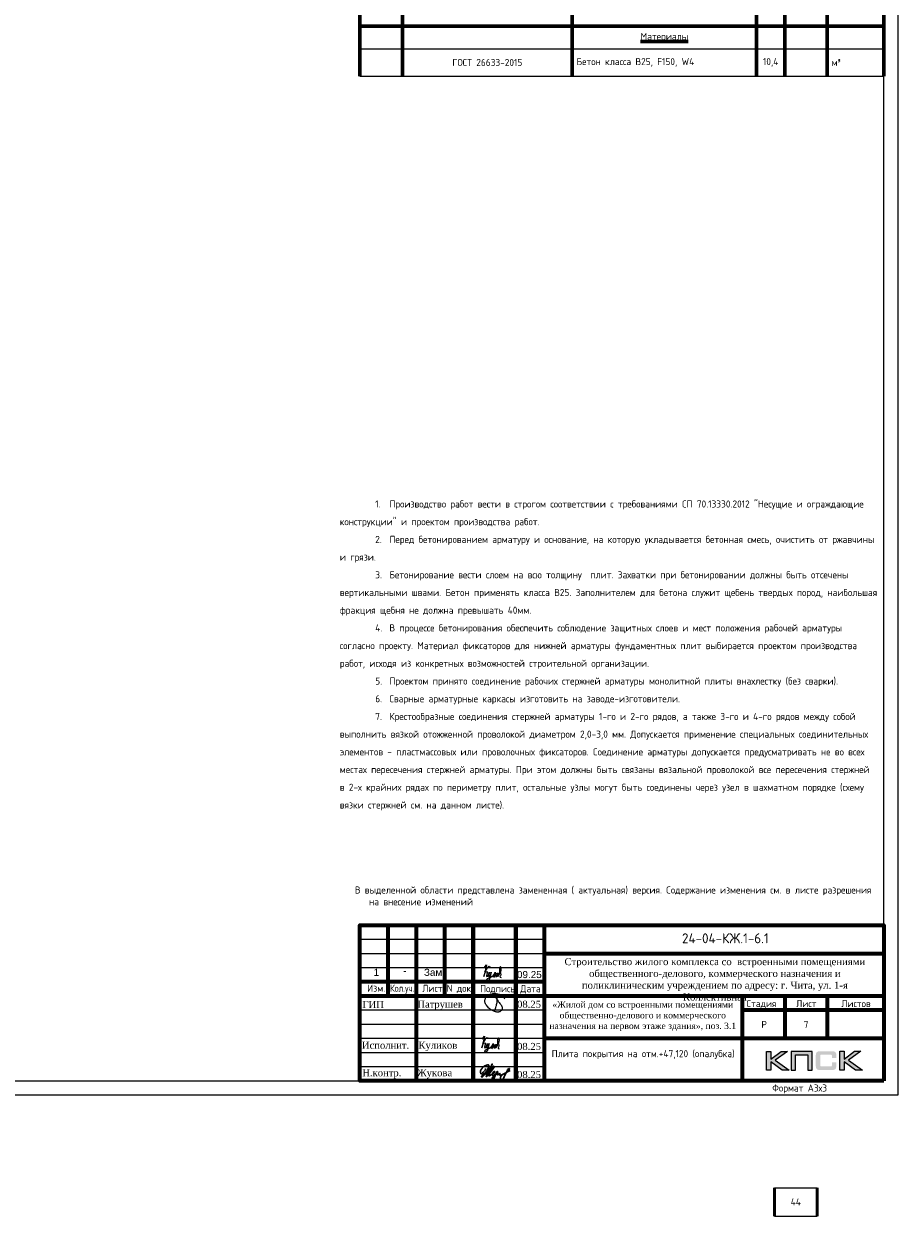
# Model space of a CAD drawing. Header units: millimetres. Extents: x -5898314 to 1055204, y -720802 to 1562611.
# Tile 143 of 256: x -138767 to -107908, y -115544 to -73448. Entities that reach past the tile are written whole.
import ezdxf
from ezdxf.enums import TextEntityAlignment as Align

# ---------------------------------------------------------------- set-up
doc = ezdxf.new("R2010")
doc.units = ezdxf.units.MM
for name, color, linetype in [('PDF7_Text', 7, 'Continuous'), ('PDF8_Text', 7, 'Continuous'), ('Рамка печать', 7, 'Continuous'), ('ТОЛСТЫЕ_ОСНОВНЫЕ', 6, 'Continuous')]:
    doc.layers.add(name, color=color, linetype=linetype)
for name, color, linetype, lineweight in [('Выноски', 20, 'Continuous', 20), ('Каркасы ригель', 3, 'Continuous', 0), ('Основная 0.6', 142, 'Continuous', 60), ('Размерная линия_ общее', 7, 'Continuous', 25), ('РАЗМЕРЫ', 1, 'Continuous', 9), ('Рамка', 7, 'Continuous', 70), ('Текст', 7, 'Continuous', 25), ('ТОНКИЕ', 7, 'Continuous', 9)]:
    doc.layers.add(name, color=color, linetype=linetype, lineweight=lineweight)
doc.styles.add('GOST-2.304_Type-B', font='GOST_Common.ttf')
doc.styles.add('PDF Times New Roman', font='times.ttf')
doc.styles.get("Standard").update_dxf_attribs({"font": 'arial.ttf'})
doc.styles.add('style1', font='GOST_Common.ttf', dxfattribs={"height": 500})
doc.styles.add('ГОСТ', font='GOST_Common.ttf')
doc.dimstyles.new('СПДС', dxfattribs={"dimscale": 100, "dimtxt": 2.5, "dimasz": 2, "dimexe": 1.25, "dimexo": 0, "dimtad": 1, "dimdec": 0, "dimrnd": 5, "dimtxsty": 'GOST-2.304_Type-B', "dimblk": 'ARCHTICK', "dimcen": 2.5, "dimdle": 2, "dimclrd": 1, "dimclre": 1, "dimclrt": 1, "dimadec": 0, "dimazin": 2, "dimtfac": 0.75, "dimtdec": 0, "dimtmove": 1, "dimatfit": 3, "dimfxl": 1, "dimtfillclr": 256, "dimtolj": 1, "dimarcsym": 1})

# ---------------------------------------------------------------- blocks, each defined once
blk = doc.blocks.new('*U1581')
at = {"layer": 'ТОЛСТЫЕ_ОСНОВНЫЕ'}
for p, q in [((8, 5), (8, 90)), ((8, 90), (20, 90)), ((13, 5), (13, 90)), ((8, 65), (20, 65)), ((8, 30), (20, 30)), ((20, 5), (8, 5))]:
    blk.add_line(p, q, dxfattribs=at)
at = {"layer": 'ТОЛСТЫЕ_ОСНОВНЫЕ', "color": 6}
blk.add_lwpolyline([(20, 5), (886, 5), (886, 415), (20, 415)], close=True, dxfattribs=at)
at = {"layer": 'ТОНКИЕ'}
blk.add_lwpolyline([(0, 0), (891, 0), (891, 420), (0, 420)], close=True, dxfattribs=at)
at = {"layer": 'Текст', "style": 'style1'}
for s, p in [('Взам.инв.№', (10.5, 77.5)), ('Подпись и дата', (10.5, 50.93)), ('Инв.№ подл.', (10.5, 18.93))]:
    blk.add_text(s, height=3, rotation=90, dxfattribs=at).set_placement(p, align=Align.MIDDLE)
blk.add_text('Формат А3х3', height=2.5, dxfattribs=at).set_placement((846.57, 1.2))
blk = doc.blocks.new('11')
at = {"layer": 'Выноски'}
for p, q in [((47885, 66608), (47944, 66700)), ((47944, 66700), (47962, 66737)), ((47962, 66737), (47989, 66781)), ((47989, 66781), (48016, 66806)), ((48016, 66806), (48038, 66823)), ((48038, 66823), (48060, 66786)), ((48060, 66786), (48058, 66769))]:
    blk.add_line(p, q, dxfattribs=at)
blk.add_lwpolyline([(47863, 66761), (47937, 66865), (47843, 66458), (47885, 66564), (47905, 66616), (47954, 66628), (47979, 66606), (47957, 66539), (47937, 66487), (47947, 66458), (47991, 66470), (48051, 66611), (48041, 66569), (48023, 66505), (48023, 66448), (48065, 66448), (48090, 66529), (48110, 66608), (48043, 66369), (47972, 66275), (47954, 66344), (47991, 66389), (48078, 66431), (48142, 66470), (48154, 66441), (48204, 66512), (48246, 66606), (48209, 66455), (48204, 66418), (48295, 66574), (48265, 66463), (48265, 66455), (48312, 66453), (48342, 66529), (48347, 66584), (48337, 66465), (48349, 66453), (48401, 66569), (48443, 66616), (48461, 66678), (48466, 66727), (48436, 66811), (48399, 66754), (48399, 66618), (48389, 66549), (48374, 66507), (48416, 66564), (48441, 66576), (48451, 66524), (48433, 66482), (48419, 66453), (48424, 66428), (48458, 66421)], dxfattribs=at)
blk = doc.blocks.new('яяя')
at = {"lineweight": 30}
for points in [[(345424, 110432), (345425, 110410), (345424, 110397), (345417, 110379), (345406, 110350), (345390, 110319), (345357, 110275), (345310, 110221), (345265, 110176), (345198, 110110), (345161, 110077), (345133, 110066), (345116, 110066), (345102, 110075), (345090, 110091), (345082, 110115), (345074, 110146), (345066, 110182), (345064, 110206), (345067, 110234), (345077, 110278), (345095, 110320), (345114, 110361), (345134, 110395), (345159, 110428), (345195, 110469), (345228, 110506), (345284, 110560), (345331, 110595), (345379, 110625), (345435, 110648), (345486, 110670), (345532, 110686), (345573, 110696), (345605, 110698), (345621, 110695), (345635, 110687), (345648, 110671), (345656, 110649), (345659, 110625), (345659, 110583), (345656, 110553), (345647, 110523), (345635, 110489), (345387, 110033), (345349, 109985), (345311, 109948), (345247, 109889), (345209, 109858), (345192, 109844), (345180, 109837), (345157, 109833), (345150, 109835), (345140, 109842), (345135, 109856), (345138, 109881), (345148, 109892), (345183, 109930), (345267, 110024), (345343, 110105), (345455, 110213), (345617, 110343), (345775, 110456), (345811, 110526), (345838, 110607), (345890, 110740), (345902, 110771), (345698, 110295), (345672, 110226), (345626, 110132), (345572, 110032), (345518, 109953), (345481, 109918), (345497, 110001), (345567, 110147), (345655, 110301), (345760, 110442)], [(345481, 109918), (345476, 109896), (345475, 109874), (345485, 109861), (345506, 109866), (345539, 109891), (345632, 109983), (345968, 110450), (346022, 110527), (346029, 110560), (346027, 110579), (346026, 110590), (346010, 110605), (345993, 110609), (345975, 110601), (345962, 110584), (345954, 110562), (345857, 110421), (345783, 110292), (345741, 110183), (345701, 110079), (345665, 109985), (345660, 109952), (345666, 109929), (345669, 109915), (345682, 109910), (345702, 109914), (345735, 109941), (345846, 110007), (346065, 110160), (346075, 110193), (346070, 110217), (346066, 110236), (346052, 110241), (346030, 110241), (346007, 110228), (345978, 110203), (345960, 110164), (345892, 110010), (345895, 109986), (345904, 109966), (345925, 109964), (345969, 109968), (346045, 110000), (346218, 110114), (346261, 110154), (346280, 110184), (346282, 110210), (346278, 110225), (346263, 110229), (346241, 110222), (346220, 110198), (346162, 110049), (345989, 109904), (345932, 109849), (345906, 109805), (345891, 109739), (345890, 109690), (345899, 109652), (345924, 109647), (345956, 109655), (345980, 109674), (346058, 109838), (346158, 110046), (346261, 110098), (346314, 110120), (346292, 110079), (346269, 110036), (346261, 110008), (346267, 109998), (346293, 109998), (346363, 110039), (346445, 110095), (346421, 110068), (346414, 110040), (346407, 110011), (346416, 109990), (346466, 109972), (346509, 109977), (346574, 109984), (347172, 110293)], [(346586, 109971), (346543, 109917), (346509, 109873), (346489, 109825), (346475, 109767), (346472, 109710), (346478, 109675), (346485, 109641), (346501, 109621), (346517, 109602), (346542, 109589), (346568, 109592), (346605, 109620), (346680, 109731), (346736, 109842), (346865, 110115), (346962, 110290), (346969, 110318), (346979, 110360), (347013, 110403), (347056, 110434), (347091, 110450), (347109, 110450), (347121, 110434), (347115, 110405), (347072, 110355), (347012, 110307), (346924, 110222)]]:
    blk.add_lwpolyline(points, dxfattribs=at)
blk = doc.blocks.new('Патрушев')
at = {"color": 5, "lineweight": 25}
blk.add_lwpolyline([(58.5, -35.1), (59.7, -32), (60.2, -29.8), (60.5, -28.8), (60.8, -27.6), (61.1, -26.3), (61.4, -24.7), (61.6, -23), (61.8, -21.6), (61.8, -20.5), (61.7, -19.5), (61.5, -18.6), (61.3, -17.9), (61, -17.3), (60.6, -16.9), (60.5, -16.7), (60.4, -16.6), (60.3, -16.5), (60, -16.4), (59.7, -16.4), (59.6, -16.4), (59.4, -16.5), (59.3, -16.7), (59.3, -17), (59.4, -17.1), (61.8, -21), (63.1, -22.9), (63.7, -23.6), (64.5, -24.6), (65.5, -25.9), (66.4, -27.1), (66.9, -27.7), (67.4, -28.4), (67.7, -28.9), (68, -29.5), (68.4, -30.4), (68.7, -31), (68.8, -31.7), (68.9, -32.2), (68.9, -32.7), (68.9, -33.3), (68.8, -33.8), (68.6, -34.6), (68.3, -35.2), (67.9, -35.7), (67.6, -36.2), (66.9, -36.8), (66.4, -37.1), (65.9, -37.5), (65.3, -37.9), (64.8, -38.1), (64.1, -38.3), (63.6, -38.4), (62.5, -38.5), (61.6, -38.5), (60.9, -38.4), (60.1, -38.3), (59.3, -38), (58.4, -37.7), (57.7, -37.5), (56.6, -37.3), (55.9, -36.9), (54.9, -36.3), (53.8, -35.7), (53.1, -35.2), (52.2, -34.7), (51.3, -34.1), (50.1, -33.3), (49.1, -32.3), (48, -31.1), (47.1, -29.9), (46.1, -28.7), (45.2, -27.6), (44.7, -26.5), (44.3, -25.1), (44, -24.3), (44, -23.3), (43.9, -22.5), (44, -21.5), (44.2, -20.6), (44.5, -20), (44.7, -19.1), (45, -18.2), (45.5, -17.4), (45.8, -16.9), (46.4, -16.1), (47, -15.5), (47.8, -14.8), (48.6, -14.3), (49.4, -13.8), (50.5, -13.3), (51.6, -12.9), (52.7, -12.5), (54.2, -12.1), (55.4, -11.9), (56.9, -11.8), (58.3, -11.8), (59.6, -11.9), (61, -12.1), (62.7, -12.4), (64.5, -12.9), (66.2, -13.6), (67.6, -14.3), (68.9, -15.1), (70, -16.3), (71.1, -17.5), (71.7, -18.3), (72.3, -19.3)], dxfattribs=at)
blk = doc.blocks.new('A$Cd09756da')
at = {"layer": 'Рамка печать', "lineweight": 20}
h = blk.add_hatch(color=0, dxfattribs=at)
h.paths.add_polyline_path([(-3400, 1040), (-3624, 1040), (-3991, 764), (-3991, 1040), (-4146, 1040), (-4146, 378), (-3991, 378), (-3991, 669), (-3594, 378), (-3346, 378), (-3840, 728)])
h.paths.add_polyline_path([(-3122, 915), (-2683, 915), (-2683, 378), (-2529, 378), (-2529, 1040), (-2693, 1040), (-3276, 1040), (-3276, 883), (-3276, 378), (-3122, 378)])
h.paths.add_polyline_path([(-1408, 1043), (-1563, 1043), (-1563, 380), (-1408, 380), (-1408, 672), (-1011, 380), (-763, 380), (-1257, 731), (-817, 1043), (-1041, 1043), (-1408, 767)])
blk.add_hatch(color=204, dxfattribs=at).paths.add_polyline_path([(-1693, 970), (-1695, 977), (-1697, 983), (-1701, 989), (-1704, 996), (-1708, 1000), (-1712, 1005), (-1716, 1010), (-1720, 1014), (-1725, 1017), (-1731, 1021), (-1737, 1025), (-1744, 1028), (-1750, 1030), (-1758, 1033), (-1765, 1035), (-1783, 1038), (-1802, 1041), (-1823, 1043), (-1846, 1043), (-2242, 1043), (-2265, 1043), (-2285, 1041), (-2305, 1038), (-2322, 1035), (-2330, 1032), (-2338, 1030), (-2344, 1028), (-2351, 1024), (-2357, 1021), (-2363, 1017), (-2368, 1014), (-2372, 1010), (-2376, 1005), (-2380, 1000), (-2384, 996), (-2387, 989), (-2390, 983), (-2393, 976), (-2396, 970), (-2398, 962), (-2401, 946), (-2404, 928), (-2406, 908), (-2406, 887), (-2406, 538), (-2406, 516), (-2404, 496), (-2401, 478), (-2398, 461), (-2396, 454), (-2393, 447), (-2390, 440), (-2387, 434), (-2384, 429), (-2380, 423), (-2376, 419), (-2372, 414), (-2368, 410), (-2362, 406), (-2357, 403), (-2351, 399), (-2344, 396), (-2337, 394), (-2330, 391), (-2322, 389), (-2305, 385), (-2285, 383), (-2264, 381), (-2242, 380), (-1846, 380), (-1823, 381), (-1802, 382), (-1783, 385), (-1766, 389), (-1758, 391), (-1750, 393), (-1744, 396), (-1737, 399), (-1731, 402), (-1725, 406), (-1720, 410), (-1716, 414), (-1712, 418), (-1708, 423), (-1704, 428), (-1701, 434), (-1697, 440), (-1695, 446), (-1693, 454), (-1690, 461), (-1686, 478), (-1684, 496), (-1682, 516), (-1682, 538), (-1682, 647), (-1836, 647), (-1836, 558), (-1836, 552), (-1837, 546), (-1838, 540), (-1840, 535), (-1842, 530), (-1844, 526), (-1846, 522), (-1850, 519), (-1853, 515), (-1857, 513), (-1862, 511), (-1867, 508), (-1872, 507), (-1878, 506), (-1884, 506), (-1890, 505), (-2209, 505), (-2214, 506), (-2219, 506), (-2223, 508), (-2227, 511), (-2231, 513), (-2235, 516), (-2238, 519), (-2241, 523), (-2244, 528), (-2246, 532), (-2248, 536), (-2249, 541), (-2251, 551), (-2252, 560), (-2252, 878), (-2252, 884), (-2251, 889), (-2250, 894), (-2248, 899), (-2247, 903), (-2245, 906), (-2242, 910), (-2240, 913), (-2236, 916), (-2233, 919), (-2229, 921), (-2225, 922), (-2220, 923), (-2215, 924), (-2210, 925), (-2204, 925), (-1890, 925), (-1884, 925), (-1878, 924), (-1872, 923), (-1868, 921), (-1863, 919), (-1858, 917), (-1854, 914), (-1851, 911), (-1847, 907), (-1844, 903), (-1842, 899), (-1840, 894), (-1838, 889), (-1837, 884), (-1836, 878), (-1836, 872), (-1836, 799), (-1682, 799), (-1682, 887), (-1682, 908), (-1684, 928), (-1686, 946), (-1690, 962)])
at = {"layer": 'Рамка', "color": 7}
for p, q in [((-17500, 3000), (-17500, 5500)), ((-15500, 3000), (-15500, 5500)), ((-12000, 4500), (0, 4500)), ((-18500, 3500), (-12000, 3500)), ((-18500, 3000), (0, 3000)), ((-3500, 3000), (-3500, 1500)), ((-2000, 3000), (-2000, 1500)), ((-5000, 2500), (0, 2500)), ((-5000, 2500), (0, 2500)), ((-12000, 1500), (0, 1500))]:
    blk.add_line(p, q, dxfattribs=at)
at = {"layer": 'Рамка'}
for p, q in [((-16500, 0), (-16500, 5500)), ((-14500, 0), (-14500, 5500)), ((-14500, 5500), (-14500, 0)), ((-13000, 5500), (-13000, 0)), ((-13000, 0), (-13000, 5500)), ((-12000, 5500), (-12000, 0)), ((-5000, 3000), (-5000, 0))]:
    blk.add_line(p, q, dxfattribs=at)
at = {"layer": 'Рамка', "color": 7, "lineweight": 15}
for p, q in [((-18500, 5000), (-12000, 5000)), ((-18500, 4500), (-12000, 4500)), ((-18500, 4000), (-12000, 4000)), ((-18500, 2500), (-12000, 2500)), ((-18500, 2000), (-12000, 2000)), ((-18500, 1500), (-12000, 1500)), ((-18500, 1000), (-12000, 1000)), ((-18500, 500), (-12000, 500))]:
    blk.add_line(p, q, dxfattribs=at)
at = {"layer": 'Рамка'}
blk.add_lwpolyline([(0, 0), (-18500, 0), (-18500, 5500), (0, 5500)], close=True, dxfattribs=at)
at = {"layer": 'Рамка печать', "color": 0, "lineweight": 20}
for points in [[(-4146, 378), (-4146, 1040), (-3991, 1040), (-3991, 764), (-3624, 1040), (-3400, 1040), (-3840, 728), (-3346, 378), (-3594, 378), (-3991, 669), (-3991, 378), (-4146, 378)], [(-3122, 378), (-3122, 915), (-2683, 915), (-2683, 378), (-2529, 378), (-2529, 1040), (-2693, 1040), (-3276, 1040), (-3276, 883), (-3276, 378), (-3122, 378)], [(-1563, 380), (-1563, 1043), (-1408, 1043), (-1408, 767), (-1041, 1043), (-817, 1043), (-1257, 731), (-763, 380), (-1011, 380), (-1408, 672), (-1408, 380), (-1563, 380)]]:
    blk.add_lwpolyline(points, close=True, dxfattribs=at)
at = {"color": 5, "xscale": 24.5, "yscale": 24.5, "zscale": 24.5}
blk.add_blockref('Патрушев', (-15162, 3369), dxfattribs=at)
at = {"color": 2, "lineweight": 60, "xscale": 0.5, "yscale": 0.5, "zscale": 0.5}
blk.add_blockref('яяя', (-186775, -54787), dxfattribs=at)
at = {"layer": 'Выноски', "color": 0}
blk.add_blockref('11', (-62040, -65293), dxfattribs=at)
at = {"layer": 'PDF7_Text', "char_height": 248, "attachment_point": 7, "style": 'PDF Times New Roman'}
for s, insert in [('Патрушев', (-16471, 2500)), ('08.25', (-12950, 2573)), ('08.25', (-12950, 1085)), ('08.25', (-12950, 93)), ('Жукова', (-16477, 79))]:
    blk.add_mtext(s, dxfattribs=dict(at, insert=insert))
at = {"layer": 'PDF7_Text', "insert": (-16432, 1050), "char_height": 247.95, "attachment_point": 7, "style": 'PDF Times New Roman'}
blk.add_mtext_dynamic_manual_height_columns('{\\C256;Куликов}', width=2000, gutter_width=1250, heights=[0], dxfattribs=at)
at = {"layer": 'PDF8_Text', "char_height": 248, "attachment_point": 7, "style": 'PDF Times New Roman'}
for s, insert in [('ГИП', (-18407, 2573)), ('Исполнит.', (-18427, 1127)), ('Н.контр.', (-18413, 79))]:
    blk.add_mtext(s, dxfattribs=dict(at, insert=insert))
at = {"layer": 'Текст', "color": 7, "style": 'ГОСТ'}
blk.add_text('24-04-КЖ.1-6.1', height=350, dxfattribs=at).set_placement((-5599, 5031), align=Align.MIDDLE_CENTER)
for s, p in [('Изм.', (-18237, 3141)), ('Лист', (-16298, 3139)), ('N док.', (-15435, 3141)), ('Подпись', (-14257, 3127)), ('Дата', (-12835, 3127)), ('Стадия', (-4850, 2600)), ('Лист', (-3100, 2600)), ('Листов', (-1508, 2600)), ('Р', (-4328, 1863))]:
    blk.add_text(s, height=250, dxfattribs=at).set_placement(p)
at = {"layer": 'Текст', "color": 7, "style": 'ГОСТ', "width": 0.9}
blk.add_text('Кол.уч.', height=250, dxfattribs=at).set_placement((-17435, 3143))
at = {"layer": 'Текст', "color": 7, "attachment_point": 1, "style": 'ГОСТ'}
for s, width, heights, insert, char_height in [('\\pxqc;{\\fTimes New Roman|b0|i0|c204|p18;\\C256;Строительство жилого комплекса со  встроенными помещениями общественного-делового, коммерческого назначения и поликлиническим учреждением по адресу: г. Чита, ул. 1-я Коллективная}', 11543.07, [0], (-11741, 4333), 250), ('\\pxqc;{\\fTimes New Roman|b0|i0|c204|p18;\\C256;«Жилой дом со встроенными помещениями общественно-делового и коммерческого назначения на первом этаже здания», поз. 3.1\\P}', 7000, [1500], (-12014, 2803), 225)]:
    blk.add_mtext_dynamic_manual_height_columns(s, width=width, gutter_width=12.5, heights=heights, dxfattribs=dict(at, insert=insert, char_height=char_height))
blk = doc.blocks.new('*T555')
at = {"layer": 'Каркасы ригель', "color": 0, "linetype": 'ByBlock', "lineweight": -2, "transparency": 16777216}
for p, q in [((0, 0), (1500, 0)), ((0, -1000), (1500, -1000))]:
    blk.add_line(p, q, dxfattribs=at)
at = {"layer": 'Каркасы ригель', "color": 0, "linetype": 'ByBlock', "lineweight": 50, "transparency": 16777216}
for p, q in [((0, 0), (0, -1000)), ((1500, 0), (1500, -1000))]:
    blk.add_line(p, q, dxfattribs=at)
at = {"layer": 'Каркасы ригель', "color": 0, "linetype": 'Continuous', "lineweight": 0, "transparency": 16777216, "insert": (750, -500), "char_height": 250, "width": 1000, "attachment_point": 5, "style": 'ГОСТ'}
blk.add_mtext('44', dxfattribs=at)
blk = doc.blocks.new('*T556')
at = {"layer": 'DEFPOINTS', "color": 8, "linetype": 'ByBlock', "lineweight": 0, "transparency": 16777216}
for p, q in [((0, 0), (18500, 0)), ((0, 0), (0, -1500)), ((18500, 0), (18500, -1500))]:
    blk.add_line(p, q, dxfattribs=at)
at = {"layer": 'Основная 0.6', "color": 0, "linetype": 'Continuous', "lineweight": 60, "transparency": 16777216}
for p, q in [((0, -1500), (15000, -1500)), ((0, -1500), (0, -4767)), ((1500, -1500), (1500, -4767)), ((7500, -1500), (7500, -4767)), ((14000, -1500), (14000, -4767)), ((15000, -1500), (15000, -4767)), ((16500, -1500), (16500, -4767)), ((18500, -1500), (18500, -4767)), ((0, -3000), (15000, -3000))]:
    blk.add_line(p, q, dxfattribs=at)
at = {"layer": 'Основная 0.6', "color": 0, "linetype": 'Continuous', "transparency": 16777216}
for p, q in [((15000, -1500), (18500, -1500)), ((15000, -3000), (18500, -3000))]:
    blk.add_line(p, q, dxfattribs=at)
at = {"layer": 'Основная 0.6', "color": 0, "linetype": 'Continuous', "lineweight": -2, "transparency": 16777216}
for p, q in [((0, -3800), (1500, -3800)), ((14000, -3800), (18500, -3800)), ((0, -4767), (1500, -4767)), ((14000, -4767), (18500, -4767))]:
    blk.add_line(p, q, dxfattribs=at)
at = {"layer": 'Основная 0.6', "color": 0, "lineweight": -2, "transparency": 16777216}
for p, q in [((1500, -3800), (14000, -3800)), ((1500, -4767), (14000, -4767))]:
    blk.add_line(p, q, dxfattribs=at)
at = {"layer": 'Основная 0.6', "color": 0, "transparency": 16777216, "style": 'GOST-2.304_Type-B'}
for s, insert, char_height, width, attachment_point in [('Спецификация', (9250, -750), 500, 18200, 5), ('Поз.', (750, -2250), 350, 1200, 5), ('Обозначение', (4500, -2250), 350, 5700, 5), ('Наименование', (10750, -2250), 350, 6200, 5), ('Кол.', (14500, -2250), 250, 700, 5), ('Масса\\Pед.,  кг', (15750, -2250), 250, 1200, 5), ('Приме-\\Pчание', (17500, -2250), 250, 1700, 5), ('{\\LМатериалы}', (10750, -3400), 250, 6200, 5), ('ГОСТ 26633-2015', (4500, -4283), 250, 5700, 5), ('Бетон класса В25, F150, W4', (7650, -4283), 250, 6200, 4), ('10,4', (14500, -4283), 250, 700, 5), ('м³', (16650, -4283), 250, 1700, 4)]:
    blk.add_mtext(s, dxfattribs=dict(at, insert=insert, char_height=char_height, width=width, attachment_point=attachment_point))
blk = doc.blocks.new('*T990')
at = {"layer": 'Каркасы ригель', "color": 0, "linetype": 'ByBlock', "lineweight": -2, "transparency": 16777216}
for p, q in [((0, 0), (1500, 0)), ((0, -1000), (1500, -1000))]:
    blk.add_line(p, q, dxfattribs=at)
at = {"layer": 'Каркасы ригель', "color": 0, "linetype": 'ByBlock', "lineweight": 50, "transparency": 16777216}
for p, q in [((0, 0), (0, -1000)), ((1500, 0), (1500, -1000))]:
    blk.add_line(p, q, dxfattribs=at)
at = {"layer": 'Каркасы ригель', "color": 0, "linetype": 'Continuous', "lineweight": 0, "transparency": 16777216, "insert": (750, -500), "char_height": 250, "width": 1000, "attachment_point": 5, "style": 'ГОСТ'}
blk.add_mtext('7', dxfattribs=at)
blk = doc.blocks.new('_ArchTick')
at = {"color": 0, "linetype": 'ByBlock', "const_width": 0.15}
blk.add_lwpolyline([(-0.5, -0.5), (0.5, 0.5)], dxfattribs=at)
blk = doc.blocks.new('*D1637')
at = {"layer": 'DEFPOINTS', "color": 0, "linetype": 'Continuous', "lineweight": 0, "transparency": 16777216}
for p in [(-161631, -82728), (-162631, -83167), (-161631, -83167)]:
    blk.add_point(p, dxfattribs=at)
at = {"layer": 'Размерная линия_ общее', "color": 1, "linetype": 'Continuous', "lineweight": -2, "transparency": 16777216}
for p, q in [((-162831, -82728), (-161431, -82728)), ((-162631, -83167), (-162631, -82603)), ((-161631, -83167), (-161631, -82603))]:
    blk.add_line(p, q, dxfattribs=at)
at = {"layer": 'Размерная линия_ общее', "color": 1, "linetype": 'Continuous', "lineweight": -2, "transparency": 16777216, "xscale": 200, "yscale": 200, "zscale": 200, "rotation": 180}
blk.add_blockref('_ArchTick', (-162631, -82728), dxfattribs=at)
at = {"layer": 'Размерная линия_ общее', "color": 1, "linetype": 'Continuous', "lineweight": -2, "transparency": 16777216, "xscale": 200, "yscale": 200, "zscale": 200}
blk.add_blockref('_ArchTick', (-161631, -82728), dxfattribs=at)
at = {"layer": 'Размерная линия_ общее', "color": 1, "linetype": 'Continuous', "lineweight": 0, "transparency": 16777216, "insert": (-162047, -82566), "char_height": 200, "width": 53571.43, "attachment_point": 5, "style": 'GOST-2.304_Type-B'}
blk.add_mtext('\\A1;1000', dxfattribs=at)
blk = doc.blocks.new('*D1638')
at = {"layer": 'DEFPOINTS', "color": 0, "linetype": 'Continuous', "lineweight": 0, "transparency": 16777216}
for p in [(-161132, -82728), (-161631, -82960), (-161132, -82960, 360)]:
    blk.add_point(p, dxfattribs=at)
at = {"layer": 'Размерная линия_ общее', "color": 1, "linetype": 'Continuous', "lineweight": -2, "transparency": 16777216}
for p, q in [((-161831, -82728), (-160932, -82728)), ((-161631, -82960), (-161631, -82603)), ((-161132, -82960), (-161132, -82603))]:
    blk.add_line(p, q, dxfattribs=at)
at = {"layer": 'Размерная линия_ общее', "color": 1, "linetype": 'Continuous', "lineweight": -2, "transparency": 16777216, "xscale": 200, "yscale": 200, "zscale": 200, "rotation": 180}
blk.add_blockref('_ArchTick', (-161631, -82728), dxfattribs=at)
at = {"layer": 'Размерная линия_ общее', "color": 1, "linetype": 'Continuous', "lineweight": -2, "transparency": 16777216, "xscale": 200, "yscale": 200, "zscale": 200}
blk.add_blockref('_ArchTick', (-161132, -82728), dxfattribs=at)
at = {"layer": 'Размерная линия_ общее', "color": 1, "linetype": 'Continuous', "lineweight": 0, "transparency": 16777216, "insert": (-161382, -82566), "char_height": 200, "width": 53571.43, "attachment_point": 5, "style": 'GOST-2.304_Type-B'}
blk.add_mtext('\\A1;500', dxfattribs=at)
blk = doc.blocks.new('*D1641')
at = {"layer": 'DEFPOINTS', "color": 0, "linetype": 'Continuous', "lineweight": 0, "transparency": 16777216}
for p in [(-162526, -80532), (-161436, -80532), (-161436, -80532)]:
    blk.add_point(p, dxfattribs=at)
at = {"layer": 'Размерная линия_ общее', "color": 1, "linetype": 'Continuous', "lineweight": -2, "transparency": 16777216}
for p, q in [((-162726, -80532), (-161236, -80532)), ((-162526, -80532), (-162526, -80407)), ((-161436, -80532), (-161436, -80407))]:
    blk.add_line(p, q, dxfattribs=at)
at = {"layer": 'Размерная линия_ общее', "color": 1, "linetype": 'Continuous', "lineweight": -2, "transparency": 16777216, "xscale": 200, "yscale": 200, "zscale": 200, "rotation": 180}
blk.add_blockref('_ArchTick', (-162526, -80532), dxfattribs=at)
at = {"layer": 'Размерная линия_ общее', "color": 1, "linetype": 'Continuous', "lineweight": -2, "transparency": 16777216, "xscale": 200, "yscale": 200, "zscale": 200}
blk.add_blockref('_ArchTick', (-161436, -80532), dxfattribs=at)
at = {"layer": 'Размерная линия_ общее', "color": 1, "linetype": 'Continuous', "lineweight": 0, "transparency": 16777216, "insert": (-162003, -80370), "char_height": 200, "width": 71428.57, "attachment_point": 5, "style": 'GOST-2.304_Type-B'}
blk.add_mtext('\\A1;1090', dxfattribs=at)

msp = doc.modelspace()

# ---------------------------------------------------------------- block references
at = {"xscale": 100, "yscale": 100, "zscale": 100}
msp.add_blockref('*U1581', (-197007.95, -111264.68), dxfattribs=at)
for name, p in [('*T556', (-126907.95, -70527.28)), ('*T990', (-111907.95, -108275.17)), ('*T555', (-112271.53, -114543.86))]:
    msp.add_blockref(name, p)
at = {"lineweight": 50, "ltscale": 100}
msp.add_blockref('A$Cd09756da', (-108407.95, -110764.68), dxfattribs=at)
at = {"layer": 'Выноски', "color": 0}
msp.add_blockref('11', (-170380.11, -173539.78), dxfattribs=at)

# ---------------------------------------------------------------- texts
at = {"ltscale": 100, "insert": (-127614.56, -90274.78), "char_height": 250, "attachment_point": 1, "style": 'ГОСТ'}
msp.add_mtext_dynamic_manual_height_columns('\\pxi5,sm1.5,t7;1.^IПроизводство работ вести в строгом соответствии с требованиями СП 70.13330.2012 "Несущие и ограждающие конструкции" и проектом производства работ.\\P2.^IПеред бетонированием арматуру и основание, на которую укладывается бетонная смесь, очистить от ржавчины и грязи. \\P3.^IБетонирование вести слоем на всю толщину  плит. Захватки при бетонировании должны быть отсечены вертикальными швами. Бетон применять класса В25. Заполнителем для бетона служит щебень твердых пород, наибольшая фракция щебня не должна превышать 40мм.\\P4.^IВ процессе бетонирования обеспечить соблюдение защитных слоев и мест положения рабочей арматуры согласно проекту. Материал фиксаторов для нижней арматуры фундаментных плит выбирается проектом производства работ, исходя из конкретных возможностей строительной организации.\\P5.^IПроектом принято соединение рабочих стержней арматуры монолитной плиты внахлестку (без сварки). \\P6.^IСварные арматурные каркасы изготовить на заводе-изготовители. \\P7.^IКрестообразные соединения стержней арматуры 1-го и 2-го рядов, а также 3-го и 4-го рядов между собой выполнить вязкой отожженной проволокой диаметром 2,0-3,0 мм. Допускается применение специальных соединительных элементов - пластмассовых или проволочных фиксаторов. Соединение арматуры допускается предусматривать не во всех местах пересечения стержней арматуры. При этом должны быть связаны вязальной проволокой все пересечения стержней в 2-х крайних рядах по периметру плит, остальные узлы могут быть соединены через узел в шахматном порядке (схему вязки стержней см. на данном листе).', width=18954.3821, gutter_width=12.5, heights=[0], dxfattribs=at)
at = {"layer": 'Выноски', "color": 240, "true_color": 0xed1f24, "insert": (-127083.96, -103903.6), "char_height": 250, "width": 18219.6597, "attachment_point": 1, "style": 'ГОСТ'}
msp.add_mtext('\\pxi-2,l2,sm1;В выделенной области представлена замененная ( актуальная) версия. Содержание изменения см. в листе разрешения на внесение изменений', dxfattribs=at)
at = {"layer": 'РАЗМЕРЫ', "color": 7, "char_height": 250, "width": 725.0085, "attachment_point": 1}
for s, insert in [('1', (-126421.91, -106811.19)), ('-', (-125374.38, -106752.8)), ('Зам', (-124645.46, -106811.19)), ('09.25', (-121362.36, -106889.3))]:
    msp.add_mtext(s, dxfattribs=dict(at, insert=insert))
at = {"layer": 'Текст', "color": 7, "insert": (-120407.95, -109264.68), "char_height": 250, "attachment_point": 1, "style": 'ГОСТ'}
msp.add_mtext_dynamic_manual_height_columns('\\pxsm1,qc;\\PПлита покрытия на отм.+47,120 (опалубка)', width=7000, gutter_width=12.5, heights=[1500], dxfattribs=at)

# ---------------------------------------------------------------- dimensions: what is measured, and where the dimension line sits
at = {"layer": 'Размерная линия_ общее', "color": 218, "linetype": 'Continuous', "lineweight": 0, "true_color": 0x500050, "transparency": 33554687}
for base, p1, p2, picture, middle in [((-161436.38, -80532.28), (-162526.38, -80532.28), (-161436.38, -80532.28), '*D1641', (-162002.94, -80532.28)), ((-161631.46, -82728.43), (-162631.46, -83167.19), (-161631.46, -83167.19), '*D1637', (-162046.63, -82728.43)), ((-161131.6, -82728.43), (-161631.46, -82959.72), (-161131.6, -82959.72, 360), '*D1638', (-161381.53, -82728.43))]:
    dim = msp.add_linear_dim(base=base, p1=p1, p2=p2, dimstyle='СПДС', override={"dimtxt": 2, "dimtmove": 0}, dxfattribs=at)
    dim.commit()
    dim.dimension.update_dxf_attribs({"geometry": picture, "text_midpoint": middle, "dimtype": 160})

doc.saveas('drawing.dxf')
